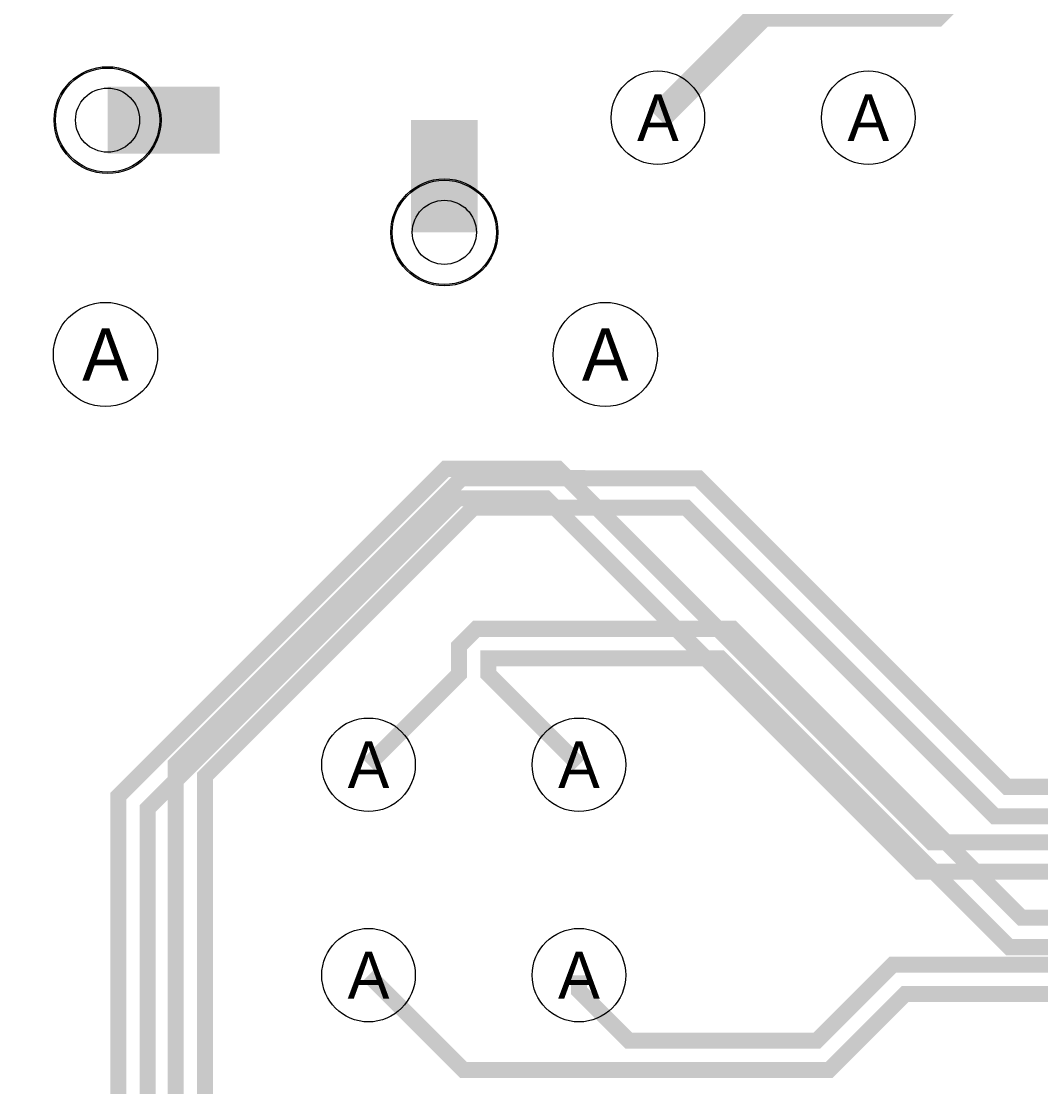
# Model space of a CAD drawing. Extents: x 0 to 3292, y 0 to 2151.
# Tile 9 of 50: x 18 to 399, y 519 to 918. Entities that reach past the tile are written whole.
import ezdxf
from ezdxf.enums import TextEntityAlignment as Align

# ---------------------------------------------------------------- set-up
doc = ezdxf.new("R2010")
doc.units = 0
doc.layers.add('ETCH_BOTTOM', color=1, linetype='CONTINUOUS')
doc.layers.add('ETCH_TOP', color=4, linetype='CONTINUOUS')

# ---------------------------------------------------------------- blocks, each defined once
blk = doc.blocks.new('VIA_C10H24')
at = {"layer": 'ETCH_BOTTOM'}
for radius in [19.5, 19.5, 12]:
    blk.add_circle((0, 0), radius, dxfattribs=at)
at = {"layer": 'ETCH_TOP'}
for radius in [19.5, 19.5, 12]:
    blk.add_circle((0, 0), radius, dxfattribs=at)
blk = doc.blocks.new('FIGURE_CIRCLE')
blk.add_circle((0, 0), 0.5)

msp = doc.modelspace()

# ---------------------------------------------------------------- linework, layer by layer
at = {"layer": 'ETCH_BOTTOM'}
for points, const_width in [([(255.91, 881.89), (295.02, 921), (359.91, 921), (374.5, 935.59), (374.5, 979.09), (484, 1088.59), (484, 1314.09), (485.21, 1315.3), (1194.59, 1315.3), (1625, 884.89), (1625, 425), (1576.01, 376.01), (1576, 376.01), (1561, 361.01), (1532.22, 361.01), (1519.34, 348.12), (1519.34, 208.66), (1541.34, 186.66), (1541.34, 35.01)], 10), ([(679.69, 1262.05), (650.69, 1262.05), (649.69, 1263.05), (592.7, 1263.05), (544.5, 1214.85), (544.5, 627), (528.26, 610.76), (358.24, 610.76), (218.5, 750.5), (176.5, 750.5), (54, 628), (54, 394), (115.11, 332.89), (132.72, 332.89), (158.19, 358.36), (184.35, 358.36), (213.93, 387.94), (213.94, 387.94), (226.38, 400.38), (226.38, 403.54)], 6), ([(609.69, 1222.05), (557.69, 1170.05), (557.69, 760.63), (555.5, 758.44), (555.5, 622.44), (532.82, 599.76), (353.68, 599.76), (213.94, 739.5), (181.06, 739.5), (65, 623.44), (65, 398.56), (119.67, 343.89), (128.16, 343.89), (147.64, 363.37), (147.64, 403.54)], 6), ([(609.69, 1142.05), (609.69, 1120.04), (568.69, 1079.04), (568.69, 949.73), (623.92, 894.5), (711.94, 894.5), (789.5, 816.94), (789.5, 606.56), (747.94, 565), (343.93, 565), (315.45, 536.52), (244.98, 536.52), (226.38, 555.12), (226.38, 561.02)], 6), ([(679.69, 1102.05), (727.5, 1054.24), (727.5, 894.5), (800.5, 821.5), (800.5, 602), (752.5, 554), (348.49, 554), (320.01, 525.52), (183.14, 525.52), (147.64, 561.02)], 6), ([(92, 881), (50, 881)], 25), ([(176, 881), (176, 839)], 25)]:
    msp.add_lwpolyline(points, dxfattribs=dict(at, const_width=const_width))
at = {"layer": 'ETCH_TOP', "const_width": 6}
for points in [[(679.69, 1182.05), (720.69, 1223.05), (720.69, 1279.04), (696.68, 1303.05), (632.7, 1303.05), (522.5, 1192.85), (522.5, 659.51), (494.49, 631.5), (386.56, 631.5), (271.06, 747), (191.55, 747.01), (182.45, 747.01), (75.5, 640.06), (75.5, 486.44), (115.16, 446.78), (190.88, 446.78), (226.38, 482.28)], [(609.69, 1062.05), (533.5, 985.86), (533.5, 654.95), (499.05, 620.5), (382, 620.5), (266.5, 736), (191.54, 736.01), (187.01, 736.01), (86.5, 635.5), (86.5, 491), (97.58, 479.92), (106.06, 479.92), (108.42, 482.28), (147.64, 482.28)], [(679.69, 1022.05), (700.51, 985.62), (698.28, 977.44), (678.48, 966.12), (676.26, 957.94), (678.5, 954.01), (821.5, 811), (821.5, 597.44), (795.56, 571.5), (387.44, 571.5), (279.31, 679.63), (192.51, 679.63), (192.51, 673.63), (226.38, 639.76)], [(609.69, 982.05), (630.51, 945.61), (638.68, 943.38), (658.52, 954.72), (666.7, 952.48), (669.67, 947.27), (810.5, 806.44), (810.5, 602), (791, 582.5), (392, 582.5), (283.87, 690.63), (187.95, 690.63), (181.51, 684.19), (181.51, 673.63), (147.64, 639.76)]]:
    msp.add_lwpolyline(points, dxfattribs=at)

# ---------------------------------------------------------------- block references
at = {"layer": 'ETCH_TOP'}
for p in [(50, 881), (176, 839)]:
    msp.add_blockref('VIA_C10H24', p, dxfattribs=at)
at = {"layer": 'MANUFACTURING_NCDRILL_FIGURE'}
for p, xscale, yscale in [((50, 881), 40, 40), ((255.91, 881.89), 35, 35), ((334.65, 881.89), 35, 35), ((176, 839), 40, 40), ((49.22, 793.31), 39, 39), ((236.22, 793.31), 39, 39), ((147.64, 639.76), 35, 35), ((226.38, 639.76), 35, 35), ((147.64, 561.02), 35, 35), ((226.38, 561.02), 35, 35)]:
    msp.add_blockref('FIGURE_CIRCLE', p, dxfattribs=dict(at, xscale=xscale, yscale=yscale))

# ---------------------------------------------------------------- texts
for height, p in [(17.5, (255.91, 881.89)), (17.5, (334.65, 881.89)), (19.5, (49.22, 793.31)), (19.5, (236.22, 793.31)), (17.5, (147.64, 639.76)), (17.5, (226.38, 639.76)), (17.5, (147.64, 561.02)), (17.5, (226.38, 561.02))]:
    msp.add_text('A', height=height, dxfattribs=at).set_placement(p, align=Align.MIDDLE_CENTER)

doc.saveas('drawing.dxf')
